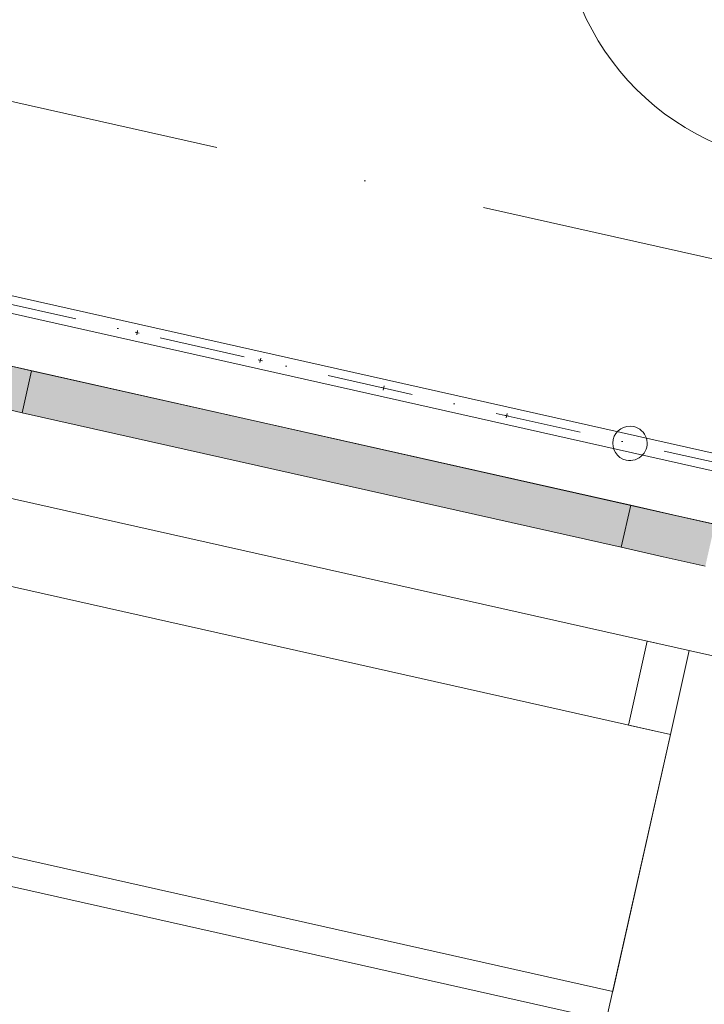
# Model space of a CAD drawing. Header units: millimetres. Extents: x -7145539 to 8272368, y 6117771 to 6337028.
# Tile 126 of 213: x -6864012 to -6863217, y 6133130 to 6134274. Entities that reach past the tile are written whole.
import ezdxf
from ezdxf.enums import TextEntityAlignment as Align

# ---------------------------------------------------------------- set-up
doc = ezdxf.new("R2010")
doc.units = ezdxf.units.MM
doc.header["$MEASUREMENT"] = 0
doc.linetypes.add('Dot & Dashed', pattern=[200, 100, -50, 0, -50])
doc.linetypes.add('Штрихпунктирная', pattern=[670.277762, 352.777767, -176.388884, 0, -141.111112])
for name, color, linetype in [('S - квартира_помещение.АР', 7, 'Continuous'), ('АР-Мебель_Оборудование на фасаде.АР', 7, 'Continuous'), ('АР-Ограждения _балкона _ лоджии.АР', 7, 'Continuous'), ('АР-Стены внешние_Балконы _ лоджии.АР', 7, 'Continuous'), ('АР-Чертеж-Оси_Осевые размеры.АР', 7, 'Continuous')]:
    doc.layers.add(name, color=color, linetype=linetype)
for name, color, linetype, lineweight in [('АР-Мебель_Оборудование на фасаде.АР_Ном._пера__101', 252, 'Continuous', 0), ('АР-Ограждения _балкона _ лоджии.АР_Ном._пера__1', 7, 'Continuous', 0), ('АР-Стены_внешние_.АР_Ном._пера__120', 7, 'Continuous', 0), ('АР-Чертеж-Оси_Осевые размеры.АР_Ном._пера__120', 7, 'Continuous', 0), ('Окна Archicad_Ном._пера__120', 7, 'Continuous', 0), ('Паспорта Зон Archicad_Ном._пера__1', 7, 'Continuous', 0)]:
    doc.layers.add(name, color=color, linetype=linetype, lineweight=lineweight)
doc.styles.add('РЎР“Р•РќР•Р\xa0Р\x98Р\xa0_РЎРўР\x98Р›Р¬_1', font='txt')
doc.styles.add('РЎР“Р•РќР•Р\xa0Р\x98Р\xa0_РЎРўР\x98Р›Р¬_2', font='GOTHIC.TTF')

# ---------------------------------------------------------------- blocks, each defined once
blk = doc.blocks.new('Лоджия_5_40_1', base_point=(-6863913.5, 6133348.9))
at = {"layer": 'Паспорта Зон Archicad_Ном._пера__1', "color": 7, "linetype": 'Continuous', "lineweight": 0}
blk.add_circle((-6863083.8, 6134404.9), 300, dxfattribs=at)
at = {"layer": 'Паспорта Зон Archicad_Ном._пера__1', "color": 7, "lineweight": 0, "style": 'РЎР“Р•РќР•Р\xa0Р\x98Р\xa0_РЎРўР\x98Р›Р¬_1'}
blk.add_attdef('ROOM_NUMBER', text='', height=250, rotation=347.3417, dxfattribs=at).set_placement((-6863083.8, 6134388.1), align=Align.MIDDLE_CENTER)
blk = doc.blocks.new('Перекрытие_37_1', base_point=(-6863256.6, 6133443.2))
at = {"layer": 'АР-Мебель_Оборудование на фасаде.АР_Ном._пера__101', "color": 252, "linetype": 'Continuous', "lineweight": 0, "flags": 128}
blk.add_lwpolyline([(-6863256.6, 6133443.2), (-6863234.7, 6133540.7), (-6863283.4, 6133551.7), (-6863305.3, 6133454.1)], close=True, dxfattribs=at)
blk = doc.blocks.new('Ограждение_9_1', base_point=(-6256761.3, 6562677.8))
at = {"layer": 'АР-Ограждения _балкона _ лоджии.АР_Ном._пера__1', "color": 7, "linetype": 'Dot & Dashed', "lineweight": 0}
blk.add_line((-6865020.8, 6134167.2), (-6862444.9, 6133588.6), dxfattribs=at)
at = {"layer": 'АР-Ограждения _балкона _ лоджии.АР_Ном._пера__1', "color": 7, "linetype": 'Continuous', "lineweight": 0}
for p, q in [((-6863873.5, 6133909.5), (-6863878.4, 6133910.6)), ((-6863875.4, 6133912.5), (-6863876.5, 6133907.6)), ((-6863732.3, 6133880.3), (-6863733.4, 6133875.5)), ((-6863730.4, 6133877.4), (-6863735.3, 6133878.5)), ((-6863587.3, 6133845.2), (-6863592.2, 6133846.3)), ((-6863589.2, 6133848.2), (-6863590.3, 6133843.3)), ((-6863444.2, 6133813.1), (-6863449.1, 6133814.2)), ((-6863446.1, 6133816.1), (-6863447.2, 6133811.2))]:
    blk.add_line(p, q, dxfattribs=at)
at = {"layer": 'АР-Ограждения _балкона _ лоджии.АР_Ном._пера__1', "color": 7, "linetype": 'Continuous', "lineweight": 0, "flags": 128}
blk.add_lwpolyline([(-6865018.6, 6134176.9), (-6865023, 6134157.4), (-6862447.1, 6133578.9), (-6862442.7, 6133598.4)], close=True, dxfattribs=at)
blk.add_lwpolyline([(-6863307.9, 6133762, 1), (-6863299.2, 6133801, 1)], format="xyb", close=True, dxfattribs=at)
blk = doc.blocks.new('Кондиционер Воздуха 23[132]_1', base_point=(-6863331.1, 6133111.4))
at = {"layer": 'АР-Мебель_Оборудование на фасаде.АР_Ном._пера__101', "color": 252, "linetype": 'Continuous', "lineweight": 0}
for p, q in [((-6864160.4, 6133297.7), (-6864085.9, 6133629.4)), ((-6864153, 6133330.8), (-6864085.9, 6133629.4)), ((-6864085.9, 6133629.4), (-6863256.6, 6133443.2)), ((-6864085.9, 6133629.4), (-6863256.6, 6133443.2)), ((-6863256.6, 6133443.2), (-6863331.1, 6133111.4)), ((-6863256.6, 6133443.2), (-6863323.6, 6133144.6)), ((-6863323.6, 6133144.6), (-6864153, 6133330.8)), ((-6863331.1, 6133111.4), (-6864160.4, 6133297.7))]:
    blk.add_line(p, q, dxfattribs=at)
blk = doc.blocks.new('Горизонтальное Многостворчатое Окно 23[39]_1', base_point=(-6256761.3, 6562677.8))
at = {"layer": 'Окна Archicad_Ном._пера__120', "linetype": 'Continuous', "lineweight": 0, "true_color": 0xffffff}
for points in [[(-6864047.4, 6133876.8), (-6864058.3, 6133828), (-6864009.6, 6133817.1), (-6863998.6, 6133865.8)], [(-6863998.6, 6133865.8), (-6864009.6, 6133817.1), (-6863313.6, 6133660.7), (-6863302.6, 6133709.5)], [(-6863264.8, 6133649.8), (-6863253.8, 6133698.6), (-6863302.6, 6133709.5), (-6863313.6, 6133660.7)], [(-6863253.8, 6133698.6), (-6863264.8, 6133649.8), (-6863216, 6133638.8), (-6863205, 6133687.6)]]:
    blk.add_hatch(color=7, dxfattribs=at).paths.add_polyline_path(points)
at = {"layer": 'Окна Archicad_Ном._пера__120', "color": 7, "linetype": 'Continuous', "lineweight": 0}
for p, q in [((-6864840.9, 6134055), (-6862460.3, 6133520.3)), ((-6864854.3, 6133904.3), (-6862512.6, 6133378.4)), ((-6864047.4, 6133876.8), (-6863998.6, 6133865.8)), ((-6863998.6, 6133865.8), (-6864009.6, 6133817.1)), ((-6863998.6, 6133865.8), (-6863302.6, 6133709.5)), ((-6864009.6, 6133817.1), (-6864058.3, 6133828)), ((-6863313.6, 6133660.7), (-6864009.6, 6133817.1)), ((-6863313.6, 6133660.7), (-6863302.6, 6133709.5)), ((-6863302.6, 6133709.5), (-6863253.8, 6133698.6)), ((-6863253.8, 6133698.6), (-6863205, 6133687.6)), ((-6863264.8, 6133649.8), (-6863313.6, 6133660.7)), ((-6863216, 6133638.8), (-6863264.8, 6133649.8))]:
    blk.add_line(p, q, dxfattribs=at)
blk = doc.blocks.new('Стена_342_1', base_point=(-6862460.3, 6133520.3))
at = {"layer": 'Окна Archicad_Ном._пера__120', "color": 7, "linetype": 'Continuous', "lineweight": 0}
blk.add_blockref('Горизонтальное Многостворчатое Окно 23[39]_1', (-6256761.3, 6562677.8), dxfattribs=at)
blk = doc.blocks.new('Стандартный Маркер Сетки[217]_1', base_point=(-6907618.9, 6143970.3))
at = {"layer": 'АР-Чертеж-Оси_Осевые размеры.АР_Ном._пера__120', "color": 7, "linetype": 'Штрихпунктирная', "lineweight": 0}
blk.add_line((-6906643.2, 6143751.1), (-6827702, 6126021.4), dxfattribs=at)
at = {"layer": 'АР-Чертеж-Оси_Осевые размеры.АР_Ном._пера__120', "color": 7, "lineweight": 0, "style": 'РЎР“Р•РќР•Р\xa0Р\x98Р\xa0_РЎРўР\x98Р›Р¬_2'}
for tag, p in [('AC_MarkerText_1_0', (-6908036.8, 6144260.9)), ('AC_MarkerText_1_1', (-6826168.5, 6125873.7))]:
    blk.add_attdef(tag, text='', height=350, rotation=347.3417, dxfattribs=at).set_placement(p, align=Align.TOP_CENTER)
blk = doc.blocks.new('Стандартный Маркер Сетки[222]_1', base_point=(-6907618.9, 6143970.3))
at = {"layer": 'АР-Чертеж-Оси_Осевые размеры.АР_Ном._пера__120', "color": 7, "linetype": 'Штрихпунктирная', "lineweight": 0}
blk.add_line((-6906643.2, 6143751.1), (-6827702, 6126021.4), dxfattribs=at)
at = {"layer": 'АР-Чертеж-Оси_Осевые размеры.АР_Ном._пера__120', "color": 7, "lineweight": 0, "style": 'РЎР“Р•РќР•Р\xa0Р\x98Р\xa0_РЎРўР\x98Р›Р¬_2'}
for tag, p in [('AC_MarkerText_1_0', (-6908036.8, 6144260.9)), ('AC_MarkerText_1_1', (-6826168.5, 6125873.7))]:
    blk.add_attdef(tag, text='', height=350, rotation=347.3417, dxfattribs=at).set_placement(p, align=Align.TOP_CENTER)
blk = doc.blocks.new('Стандартный Маркер Сетки[226]_1', base_point=(-6907618.9, 6143970.3))
at = {"layer": 'АР-Чертеж-Оси_Осевые размеры.АР_Ном._пера__120', "color": 7, "linetype": 'Штрихпунктирная', "lineweight": 0}
blk.add_line((-6906643.2, 6143751.1), (-6827702, 6126021.4), dxfattribs=at)
at = {"layer": 'АР-Чертеж-Оси_Осевые размеры.АР_Ном._пера__120', "color": 7, "lineweight": 0, "style": 'РЎР“Р•РќР•Р\xa0Р\x98Р\xa0_РЎРўР\x98Р›Р¬_2'}
for tag, p in [('AC_MarkerText_1_0', (-6908036.8, 6144260.9)), ('AC_MarkerText_1_1', (-6826168.5, 6125873.7))]:
    blk.add_attdef(tag, text='', height=350, rotation=347.3417, dxfattribs=at).set_placement(p, align=Align.TOP_CENTER)
blk = doc.blocks.new('Стандартный Маркер Сетки[233]_1', base_point=(-6907618.9, 6143970.3))
at = {"layer": 'АР-Чертеж-Оси_Осевые размеры.АР_Ном._пера__120', "color": 7, "linetype": 'Штрихпунктирная', "lineweight": 0}
blk.add_line((-6906643.2, 6143751.1), (-6827702, 6126021.4), dxfattribs=at)
at = {"layer": 'АР-Чертеж-Оси_Осевые размеры.АР_Ном._пера__120', "color": 7, "lineweight": 0, "style": 'РЎР“Р•РќР•Р\xa0Р\x98Р\xa0_РЎРўР\x98Р›Р¬_2'}
for tag, p in [('AC_MarkerText_1_0', (-6908036.8, 6144260.9)), ('AC_MarkerText_1_1', (-6826168.5, 6125873.7))]:
    blk.add_attdef(tag, text='', height=350, rotation=347.3417, dxfattribs=at).set_placement(p, align=Align.TOP_CENTER)

msp = doc.modelspace()

# ---------------------------------------------------------------- linework, layer by layer
at = {"layer": 'S - квартира_помещение.АР', "color": 254, "linetype": 'Continuous', "lineweight": 0, "true_color": 0xd8d8d8, "flags": 128}
msp.add_lwpolyline([(-6862442.7, 6133598.4), (-6862223.6, 6134574.1), (-6864799.5, 6135152.6), (-6865018.6, 6134176.9)], close=True, dxfattribs=at)
at = {"layer": 'АР-Стены_внешние_.АР_Ном._пера__120', "color": 7, "linetype": 'Continuous', "lineweight": 15}
msp.add_lwpolyline([(-6851524.3, 6146207.3), (-6854998.8, 6146987.6), (-6855119.2, 6146451.4), (-6858074.6, 6147115.1), (-6857228.8, 6150880.9), (-6866156.1, 6152885.9), (-6866615.1, 6150842.2), (-6869650, 6151523.8), (-6869470.3, 6152323.9), (-6873011.9, 6153119.4), (-6876728.5, 6136571.2), (-6854736.3, 6131631.8)], dxfattribs=at)

# ---------------------------------------------------------------- block references
at = {"layer": 'S - квартира_помещение.АР', "color": 7, "linetype": 'Continuous', "lineweight": 0}
msp.add_blockref('Лоджия_5_40_1', (-6863913.5, 6133348.9), dxfattribs=at).add_auto_attribs({'ROOM_NUMBER': '5'})
at = {"layer": 'АР-Мебель_Оборудование на фасаде.АР', "color": 252, "linetype": 'Continuous', "lineweight": 0}
msp.add_blockref('Перекрытие_37_1', (-6863256.6, 6133443.2), dxfattribs=at)
at = {"layer": 'АР-Мебель_Оборудование на фасаде.АР_Ном._пера__101', "color": 252, "linetype": 'Continuous', "lineweight": 0}
msp.add_blockref('Кондиционер Воздуха 23[132]_1', (-6863331.1, 6133111.4), dxfattribs=at)
at = {"layer": 'АР-Ограждения _балкона _ лоджии.АР', "color": 7, "linetype": 'Continuous', "lineweight": 0}
msp.add_blockref('Ограждение_9_1', (-6256761.3, 6562677.8), dxfattribs=at)
at = {"layer": 'АР-Стены внешние_Балконы _ лоджии.АР', "color": 7, "lineweight": 0}
msp.add_blockref('Стена_342_1', (-6862460.3, 6133520.3), dxfattribs=at)
at = {"layer": 'АР-Чертеж-Оси_Осевые размеры.АР', "color": 8, "linetype": 'Continuous', "lineweight": 15}
for name in ['Стандартный Маркер Сетки[217]_1', 'Стандартный Маркер Сетки[222]_1', 'Стандартный Маркер Сетки[226]_1', 'Стандартный Маркер Сетки[233]_1']:
    msp.add_blockref(name, (-6907618.9, 6143970.3), dxfattribs=at)

doc.saveas('drawing.dxf')
